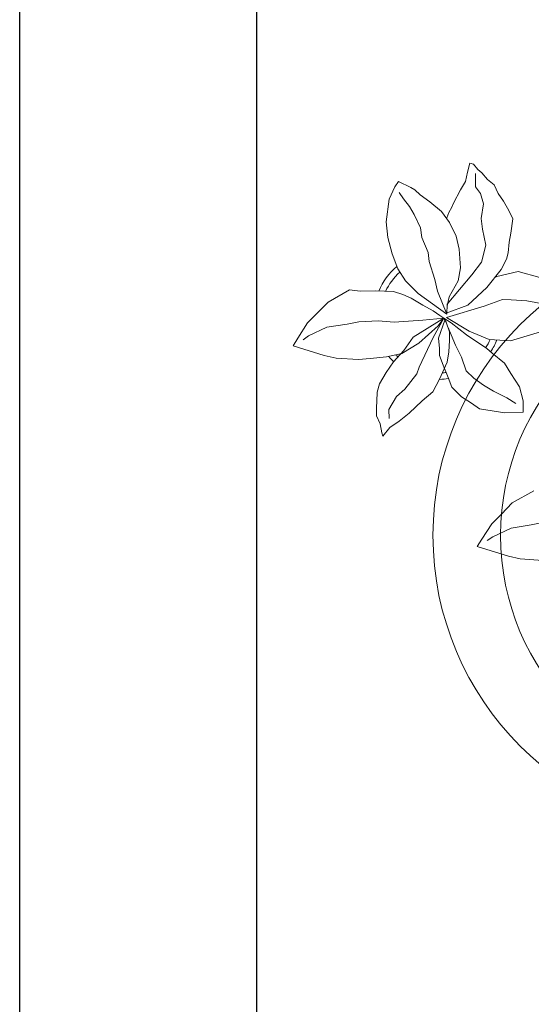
# Model space of a CAD drawing. Header units: millimetres. Extents: x 0 to 11.7, y 0 to 17.
# Tile 23 of 31: x 0 to 0.6, y 10.5 to 11.7. Entities that reach past the tile are written whole.
import ezdxf

# ---------------------------------------------------------------- set-up
doc = ezdxf.new("R2010")
doc.units = ezdxf.units.MM
doc.layers.add('_cerramiento', color=251, linetype='Continuous', lineweight=25)
doc.layers.add('vegetacion', color=85, linetype='Continuous', lineweight=0)

# ---------------------------------------------------------------- blocks, each defined once
blk = doc.blocks.new('MACETA1-P')
for p, q in [((-0.311, 0.429), (-0.3083, 0.4394)), ((-0.3083, 0.4394), (-0.304, 0.4383)), ((-0.2989, 0.4321), (-0.304, 0.4383)), ((-0.2941, 0.4279), (-0.2989, 0.4321)), ((-0.3135, 0.4178), (-0.311, 0.429)), ((-0.3017, 0.4117), (-0.3016, 0.4271)), ((-0.2874, 0.4201), (-0.2941, 0.4279)), ((-0.2796, 0.4138), (-0.2874, 0.4201)), ((-0.4038, 0.3968), (-0.3971, 0.4117)), ((-0.3971, 0.4117), (-0.3927, 0.4178)), ((-0.3927, 0.4178), (-0.3782, 0.4106)), ((-0.3734, 0.4078), (-0.3782, 0.4106)), ((-0.3671, 0.402), (-0.3734, 0.4078)), ((-0.3276, 0.3924), (-0.3195, 0.4081)), ((-0.3195, 0.4081), (-0.3135, 0.4178)), ((-0.2957, 0.4037), (-0.3017, 0.4117)), ((-0.2751, 0.4037), (-0.2796, 0.4138)), ((-0.4072, 0.3703), (-0.4038, 0.3968)), ((-0.3868, 0.3975), (-0.392, 0.4048)), ((-0.3798, 0.3882), (-0.3868, 0.3975)), ((-0.3556, 0.3939), (-0.3671, 0.402)), ((-0.2923, 0.3913), (-0.2957, 0.4037)), ((-0.2685, 0.3946), (-0.2751, 0.4037)), ((-0.3742, 0.3788), (-0.3798, 0.3882)), ((-0.3417, 0.3823), (-0.3556, 0.3939)), ((-0.3297, 0.3876), (-0.3331, 0.3812)), ((-0.3276, 0.3924), (-0.3297, 0.3876)), ((-0.2951, 0.3742), (-0.2923, 0.3913)), ((-0.2625, 0.3835), (-0.2685, 0.3946)), ((-0.3668, 0.3632), (-0.3742, 0.3788)), ((-0.3323, 0.3695), (-0.3417, 0.3823)), ((-0.3331, 0.3812), (-0.3356, 0.3751)), ((-0.2934, 0.3614), (-0.2951, 0.3742)), ((-0.2578, 0.3739), (-0.2625, 0.3835)), ((-0.2598, 0.357), (-0.2578, 0.3739)), ((-0.4051, 0.3516), (-0.4072, 0.3703)), ((-0.3652, 0.3516), (-0.3668, 0.3632)), ((-0.3247, 0.3534), (-0.3323, 0.3695)), ((-0.2897, 0.3427), (-0.2934, 0.3614)), ((-0.4002, 0.3323), (-0.4051, 0.3516)), ((-0.3578, 0.3341), (-0.3652, 0.3516)), ((-0.3247, 0.3534), (-0.3209, 0.3378)), ((-0.2619, 0.3462), (-0.2598, 0.357)), ((-0.3209, 0.3378), (-0.3193, 0.3158)), ((-0.2947, 0.3225), (-0.2897, 0.3427)), ((-0.2633, 0.3334), (-0.2619, 0.3462)), ((-0.3936, 0.3147), (-0.4002, 0.3323)), ((-0.3563, 0.3233), (-0.3578, 0.3341)), ((-0.2716, 0.3139), (-0.2652, 0.3263)), ((-0.2652, 0.3263), (-0.2633, 0.3334)), ((-0.3846, 0.3005), (-0.3936, 0.3147)), ((-0.3498, 0.3021), (-0.3563, 0.3233)), ((-0.3193, 0.3158), (-0.3221, 0.3005)), ((-0.306, 0.3075), (-0.2947, 0.3225)), ((-0.3351, 0.2729), (-0.306, 0.3075)), ((-0.2882, 0.2926), (-0.2716, 0.3139)), ((-0.2767, 0.3056), (-0.2794, 0.3039)), ((-0.2513, 0.3114), (-0.2767, 0.3056)), ((-0.2257, 0.3045), (-0.2513, 0.3114)), ((-0.3695, 0.2855), (-0.3846, 0.3005)), ((-0.3466, 0.2882), (-0.3498, 0.3021)), ((-0.3221, 0.3005), (-0.3328, 0.2818)), ((-0.3106, 0.2716), (-0.2882, 0.2926)), ((-0.4759, 0.2754), (-0.4505, 0.2898)), ((-0.4505, 0.2898), (-0.4378, 0.2885)), ((-0.4378, 0.2885), (-0.42, 0.2886)), ((-0.42, 0.2886), (-0.3985, 0.2878)), ((-0.3985, 0.2878), (-0.3874, 0.2843)), ((-0.3874, 0.2843), (-0.3777, 0.28)), ((-0.3777, 0.28), (-0.3639, 0.2719)), ((-0.3357, 0.261), (-0.3695, 0.2855)), ((-0.3357, 0.261), (-0.3466, 0.2882)), ((-0.3328, 0.2818), (-0.3352, 0.2705)), ((-0.4886, 0.2623), (-0.4759, 0.2754)), ((-0.3639, 0.2719), (-0.3517, 0.2652)), ((-0.3362, 0.2622), (-0.3106, 0.2716)), ((-0.336, 0.2574), (-0.2915, 0.2706)), ((-0.3351, 0.2729), (-0.3357, 0.261)), ((-0.2915, 0.2706), (-0.2699, 0.2784)), ((-0.2699, 0.2784), (-0.2595, 0.2779)), ((-0.2595, 0.2779), (-0.2409, 0.2771)), ((-0.2409, 0.2771), (-0.2199, 0.2731)), ((-0.5, 0.2508), (-0.4886, 0.2623)), ((-0.3392, 0.2564), (-0.3753, 0.2341)), ((-0.3392, 0.2564), (-0.3638, 0.2541)), ((-0.3392, 0.2564), (-0.3518, 0.2337)), ((-0.3517, 0.2652), (-0.3438, 0.2596)), ((-0.3392, 0.2564), (-0.3457, 0.2473)), ((-0.3438, 0.2596), (-0.3392, 0.2564)), ((-0.3303, 0.2509), (-0.3392, 0.2564)), ((-0.3365, 0.2518), (-0.3392, 0.2564)), ((-0.336, 0.2574), (-0.3093, 0.2411)), ((-0.5118, 0.2328), (-0.5, 0.2508)), ((-0.4772, 0.2458), (-0.4989, 0.2356)), ((-0.4535, 0.2494), (-0.4772, 0.2458)), ((-0.4396, 0.2523), (-0.4535, 0.2494)), ((-0.4169, 0.2533), (-0.4396, 0.2523)), ((-0.3977, 0.2517), (-0.4169, 0.2533)), ((-0.3638, 0.2541), (-0.3977, 0.2517)), ((-0.3457, 0.2473), (-0.3685, 0.2269)), ((-0.3379, 0.2541), (-0.3456, 0.2329)), ((-0.3326, 0.2405), (-0.3365, 0.2518)), ((-0.3345, 0.2462), (-0.3253, 0.2244)), ((-0.3125, 0.2366), (-0.3303, 0.2509)), ((-0.5173, 0.2239), (-0.5118, 0.2328)), ((-0.4989, 0.2356), (-0.5055, 0.2309)), ((-0.3753, 0.2341), (-0.3864, 0.2183)), ((-0.3518, 0.2337), (-0.3681, 0.1986)), ((-0.3456, 0.2329), (-0.3441, 0.2207)), ((-0.3323, 0.2302), (-0.3326, 0.2405)), ((-0.2883, 0.2205), (-0.3125, 0.2366)), ((-0.3093, 0.2411), (-0.2857, 0.2313)), ((-0.2605, 0.2297), (-0.225, 0.2404)), ((-0.4804, 0.2124), (-0.5173, 0.2239)), ((-0.3685, 0.2269), (-0.3888, 0.2149)), ((-0.3334, 0.2166), (-0.3323, 0.2302)), ((-0.3253, 0.2244), (-0.3183, 0.2102)), ((-0.2857, 0.2313), (-0.2605, 0.2297)), ((-0.4664, 0.2094), (-0.4804, 0.2124)), ((-0.4398, 0.2076), (-0.4664, 0.2094)), ((-0.407, 0.2107), (-0.4261, 0.2089)), ((-0.3888, 0.2149), (-0.407, 0.2107)), ((-0.3864, 0.2183), (-0.3985, 0.2047)), ((-0.3441, 0.2207), (-0.3441, 0.2122)), ((-0.3441, 0.2122), (-0.3401, 0.2009)), ((-0.3352, 0.2043), (-0.3334, 0.2166)), ((-0.3183, 0.2102), (-0.3126, 0.1943)), ((-0.2819, 0.215), (-0.2883, 0.2205)), ((-0.2674, 0.2032), (-0.2819, 0.215)), ((-0.4261, 0.2089), (-0.4398, 0.2076)), ((-0.3985, 0.2047), (-0.4073, 0.1923)), ((-0.3681, 0.1986), (-0.3711, 0.1906)), ((-0.3442, 0.1843), (-0.3352, 0.2043)), ((-0.3401, 0.2009), (-0.3341, 0.1865)), ((-0.2598, 0.1911), (-0.2674, 0.2032)), ((-0.4073, 0.1923), (-0.415, 0.179)), ((-0.3711, 0.1906), (-0.3854, 0.1727)), ((-0.3341, 0.1865), (-0.3297, 0.1749)), ((-0.3126, 0.1943), (-0.3036, 0.1855)), ((-0.2496, 0.1754), (-0.2598, 0.1911)), ((-0.415, 0.179), (-0.4177, 0.1691)), ((-0.3521, 0.1695), (-0.3442, 0.1843)), ((-0.3297, 0.1749), (-0.3182, 0.1635)), ((-0.3036, 0.1855), (-0.2922, 0.1775)), ((-0.2922, 0.1775), (-0.2805, 0.1701)), ((-0.2453, 0.1587), (-0.2496, 0.1754)), ((-0.4177, 0.1691), (-0.4183, 0.1585)), ((-0.3949, 0.164), (-0.4041, 0.1485)), ((-0.3854, 0.1727), (-0.3949, 0.164)), ((-0.3647, 0.1589), (-0.3521, 0.1695)), ((-0.3182, 0.1635), (-0.3064, 0.156)), ((-0.2805, 0.1701), (-0.2647, 0.1623)), ((-0.4183, 0.1585), (-0.4185, 0.151)), ((-0.3801, 0.1443), (-0.3647, 0.1589)), ((-0.3064, 0.156), (-0.2969, 0.1493)), ((-0.2647, 0.1623), (-0.2542, 0.1557)), ((-0.2454, 0.1453), (-0.2453, 0.1587)), ((-0.4185, 0.151), (-0.4188, 0.141)), ((-0.4188, 0.141), (-0.4142, 0.1318)), ((-0.4041, 0.1485), (-0.4038, 0.1381)), ((-0.3918, 0.1347), (-0.3801, 0.1443)), ((-0.2969, 0.1493), (-0.2672, 0.1445)), ((-0.2672, 0.1445), (-0.2454, 0.1453)), ((-0.4142, 0.1318), (-0.4124, 0.1212)), ((-0.403, 0.1274), (-0.3918, 0.1347)), ((-0.4124, 0.1212), (-0.4111, 0.117)), ((-0.4111, 0.117), (-0.403, 0.1274)), ((-0.2584, 0.0382), (-0.233, 0.0526)), ((-0.271, 0.0251), (-0.2584, 0.0382)), ((-0.2824, 0.0136), (-0.271, 0.0251)), ((-0.2942, -0.0044), (-0.2824, 0.0136)), ((-0.236, 0.0122), (-0.2597, 0.0086)), ((-0.2221, 0.0151), (-0.236, 0.0122)), ((-0.2597, 0.0086), (-0.2813, -0.0016)), ((-0.2998, -0.0133), (-0.2942, -0.0044)), ((-0.2813, -0.0016), (-0.288, -0.0063)), ((-0.2629, -0.0248), (-0.2998, -0.0133)), ((-0.2489, -0.0278), (-0.2629, -0.0248)), ((-0.2222, -0.0296), (-0.2489, -0.0278))]:
    blk.add_line(p, q)
for centre, radius in [((0, 0), 0.352), ((0.0198, 0), 0.2919)]:
    blk.add_circle(centre, radius)
for radius, start, end in [(0.0755, 129.9023, 157.5879), (0.068, 131.2948, 155.217), (0.068, 325.9288, 335.3227), (0.0755, 325.4629, 337.5112), (0.0755, 219.7737, 226.3775), (0.068, 223.0329, 226.1659), (0.068, 274.5573, 278.1565), (0.0755, 271.4486, 279.5997)]:
    blk.add_arc((-0.3462, 0.2596), radius, start, end)

msp = doc.modelspace()

# ---------------------------------------------------------------- linework, layer by layer
at = {"layer": '_cerramiento'}
for p, q in [((0, 0), (0, 11.773)), ((0.28, 0.28), (0.28, 11.7015))]:
    msp.add_line(p, q, dxfattribs=at)

# ---------------------------------------------------------------- block references
at = {"layer": 'vegetacion'}
msp.add_blockref('MACETA1-P', (0.8402, 11.069), dxfattribs=at)

doc.saveas('drawing.dxf')
